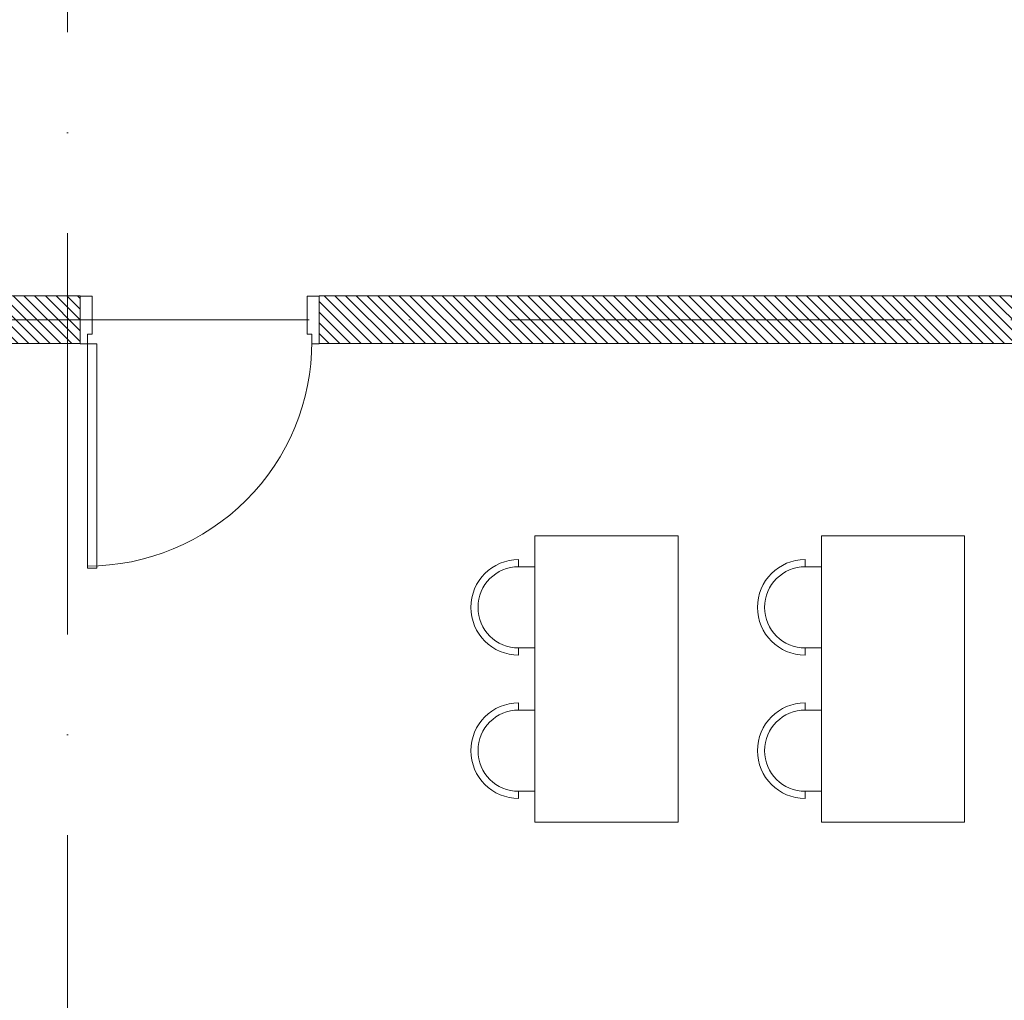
# Model space of a CAD drawing. Header units: centimetres. Extents: x 100159 to 225226, y -81380 to -23241.
# Tile 79 of 139: x 204150 to 204562, y -62723 to -62313. Entities that reach past the tile are written whole.
import ezdxf

# ---------------------------------------------------------------- set-up
doc = ezdxf.new("R2010")
doc.units = ezdxf.units.CM
doc.linetypes.add('ACAD_ISO10W100', pattern=[18, 12, -3, 0, -3])
doc.layers.get('0').update_dxf_attribs({"lineweight": 5})
for name, color, linetype, lineweight in [('10', 252, 'Continuous', 5), ('DDL- MENUISERIES INT', 51, 'Continuous', 5), ('DDL- STRUCTURE', 5, 'Continuous', 5), ('DDL-HACHURES POCHAGE GRIS', 251, 'Continuous', 5), ('DDL-TRAIT AXES', 1, 'ACAD_ISO10W100', 5)]:
    doc.layers.add(name, color=color, linetype=linetype, lineweight=lineweight)
doc.layers.add('GEL', color=113, linetype='Continuous', plot=False)
doc.styles.add('COTA', font='romans.shx', dxfattribs={"width": 0.8})
doc.dimstyles.new('portes', dxfattribs={"dimtxt": 6, "dimasz": 2.5, "dimexe": 1.25, "dimexo": 0.625, "dimtad": 1, "dimjust": 1, "dimtxsty": 'COTA', "dimblk": 'NONE', "dimcen": 2.5, "dimse1": 1, "dimse2": 1, "dimsd1": 1, "dimsd2": 1, "dimadec": 0, "dimazin": 0, "dimtfac": 1, "dimtix": 1, "dimtofl": 0, "dimtmove": 0, "dimatfit": 0, "dimldrblk": 'NONE', "dimfxl": 1, "dimarcsym": 0})

# ---------------------------------------------------------------- blocks, each defined once
blk = doc.blocks.new('*D189')
at = {"layer": 'Defpoints', "color": 0, "transparency": 16777216}
for p in [(5, 0), (95, 0), (95, 0)]:
    blk.add_point(p, dxfattribs=at)
at = {"layer": 'GEL', "color": 0, "transparency": 16777216, "insert": (12.64, 3.62), "char_height": 6, "attachment_point": 5, "style": 'COTA'}
blk.add_mtext('90', dxfattribs=at)
blk = doc.blocks.new('_None')
blk = doc.blocks.new('A$C7DD83F9D')
at = {"ltscale": 0.5}
for p, q in [((20, 107), (20, 110)), ((20, 107), (26.77, 107)), ((26.77, 73), (26.77, 107)), ((20, 73), (26.77, 73)), ((20, 73), (20, 70)), ((20, 47), (20, 50)), ((20, 47), (26.77, 47)), ((26.77, 13), (26.77, 47)), ((20, 13), (26.77, 13)), ((20, 13), (20, 10))]:
    blk.add_line(p, q, dxfattribs=at)
at = {"linetype": 'Continuous', "flags": 128}
blk.add_lwpolyline([(26.77, 120), (26.77, 0), (86.77, 0), (86.77, 120), (26.77, 120)], dxfattribs=at)
at = {"ltscale": 0.5}
for centre, radius in [((20, 90), 20), ((20, 90), 17), ((20, 30), 20), ((20, 30), 17)]:
    blk.add_arc(centre, radius, 90, 270, dxfattribs=at)
blk = doc.blocks.new('*U188')
blk.add_line((100, 20), (100, 0))
blk.add_lwpolyline([(3, 20), (3, 114), (7, 114), (7, 20)], close=True)
for points in [[(0, 0), (5, 0), (5, 16), (3, 16), (3, 20), (0, 20), (0, 20)], [(0, 20), (0, 0)], [(100, 0), (95, 0), (95, 16), (97, 16), (97, 20), (100, 20), (100, 20)]]:
    blk.add_lwpolyline(points)
blk.add_arc((3, 19.039), 94, 359.99997, 90.00003)
at = {"layer": 'GEL'}
dim = blk.add_linear_dim(base=(95, 0), p1=(5, 0), p2=(95, 0), dimstyle='portes', dxfattribs=at)
dim.commit()
dim.dimension.update_dxf_attribs({"geometry": '*D189', "text_midpoint": (12.636, 3.625)})

msp = doc.modelspace()

# ---------------------------------------------------------------- hatches: boundary and pattern name
at = {"layer": 'DDL-HACHURES POCHAGE GRIS'}
h = msp.add_hatch(dxfattribs=at)
h.set_pattern_fill('ANSI31', color=256, angle=90)
h.set_pattern_definition([(135, (0, -2198.8527), (-2.24506403, -2.24506403), [])])
h.paths.add_polyline_path([(203797.59, -62448.57), (203852.09, -62448.57), (203852.09, -62428.57), (203797.59, -62428.57)])
h.paths.add_polyline_path([(204086.09, -62448.57), (204175.38, -62448.57), (204175.38, -62428.57), (204086.09, -62428.57)])
h.paths.add_polyline_path([(203954.09, -62448.57), (203984.09, -62448.57), (203984.09, -62428.57), (203954.09, -62428.57)])
h.paths.add_polyline_path([(204864.07, -62448.57), (204894.07, -62448.57), (204894.07, -62428.57), (204864.07, -62428.57)])
h.paths.add_polyline_path([(203306.9, -62428.57), (203697.59, -62428.57), (203697.59, -62448.57), (203306.9, -62448.57)])
h.paths.add_polyline_path([(204664.07, -62448.57), (204275.38, -62448.57), (204275.38, -62428.57), (204664.07, -62428.57)])
h.paths.add_polyline_path([(206774.56, -62448.57), (207173.57, -62448.57), (207173.57, -62428.57), (206774.56, -62428.57)])
h.paths.add_polyline_path([(206544.56, -62448.57), (206574.56, -62448.57), (206574.56, -62428.57), (206544.56, -62428.57)])
h.paths.add_polyline_path([(205918.43, -62448.57), (206344.56, -62448.57), (206344.56, -62428.57), (205918.43, -62428.57)])
h.paths.add_polyline_path([(205649.04, -62448.57), (205818.43, -62448.57), (205818.43, -62428.57), (205649.04, -62428.57)])
h.paths.add_polyline_path([(205094.07, -62448.57), (205549.04, -62448.57), (205549.04, -62428.57), (205094.07, -62428.57)])

# ---------------------------------------------------------------- linework, layer by layer
at = {"layer": 'DDL- STRUCTURE'}
for points in [[(204086.09, -62448.57), (204175.38, -62448.57), (204175.38, -62428.57), (204086.09, -62428.57)], [(204664.07, -62448.57), (204275.38, -62448.57), (204275.38, -62428.57), (204664.07, -62428.57)]]:
    msp.add_lwpolyline(points, close=True, dxfattribs=at)
at = {"layer": 'DDL-TRAIT AXES', "ltscale": 14}
msp.add_line((203094.9, -62438.57), (208104.51, -62438.57), dxfattribs=at)
msp.add_lwpolyline([(204170.07, -63830.8), (204170.07, -59755.07)], dxfattribs=at)

# ---------------------------------------------------------------- block references
at = {"layer": '10'}
for p in [(204338.97, -62648.99), (204458.97, -62648.99)]:
    msp.add_blockref('A$C7DD83F9D', p, dxfattribs=at)
at = {"layer": 'DDL- MENUISERIES INT', "xscale": -1, "rotation": 180}
msp.add_blockref('*U188', (204175.38, -62428.65), dxfattribs=at)

doc.saveas('drawing.dxf')
